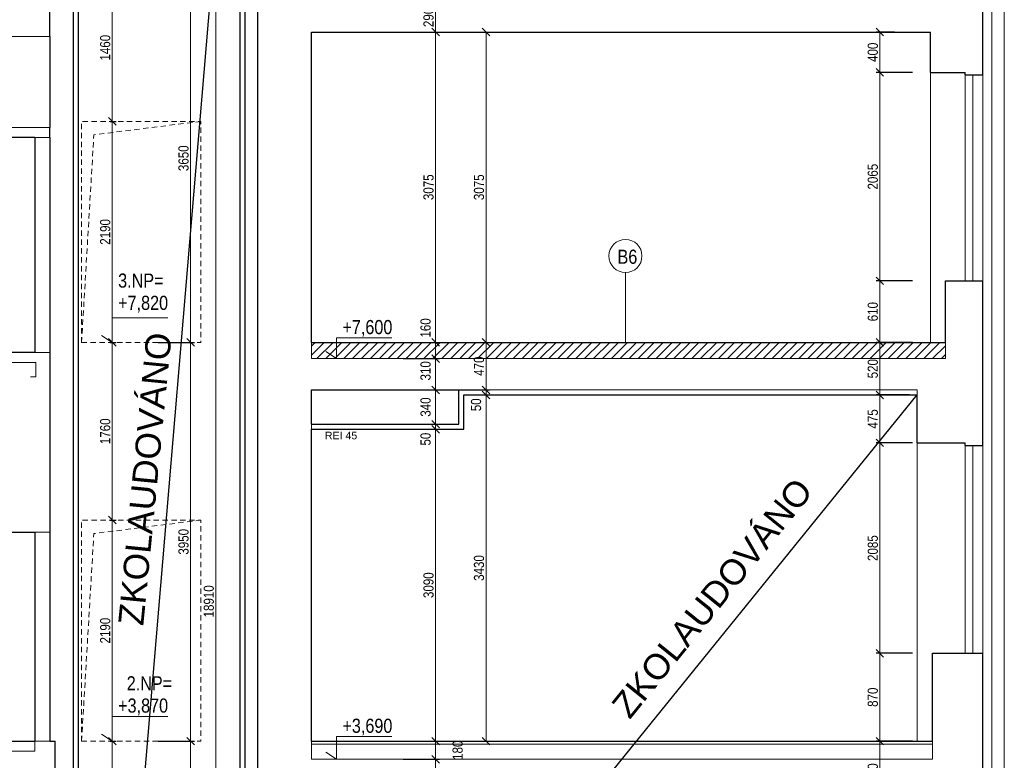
# Model space of a CAD drawing. Header units: millimetres. Extents: x -300958 to -108039, y 30118 to 292543.
# Tile 22 of 256: x -257893 to -248140, y 73588 to 80926. Entities that reach past the tile are written whole.
import ezdxf

# ---------------------------------------------------------------- set-up
doc = ezdxf.new("R2010")
doc.units = ezdxf.units.MM
doc.header["$MEASUREMENT"] = 0
doc.linetypes.add('DGN Style 2', pattern=[879.857395, 527.914437, -351.942958])
doc.layers.get('0').update_dxf_attribs({"lineweight": 13})
doc.layers.get('Defpoints').update_dxf_attribs({"color": 3, "lineweight": 13})
for name, color, linetype, lineweight in [('BOURÁNÍ', 40, 'Continuous', 13), ('dims', 7, 'Continuous', 9), ('ETAPY', 7, 'Continuous', 0), ('legenda', 7, 'Continuous', 13), ('Materiály', 1, 'Continuous', 13), ('PSV', 7, 'Continuous', 13), ('tenka', 7, 'Continuous', 13), ('výškové kóty', 7, 'Continuous', 13), ('walls', 7, 'Continuous', 13)]:
    doc.layers.add(name, color=color, linetype=linetype, lineweight=lineweight)
doc.styles.add('GENERATED_STYLE_8', font='arial.ttf')
doc.styles.add('STYLE-0', font='ARIALN.TTF')
doc.dimstyles.new('arch', dxfattribs={"dimscale": 50, "dimtxt": 2.5, "dimasz": 2.5, "dimexe": 1.25, "dimexo": 0.9, "dimtad": 1, "dimdec": 0, "dimtxsty": 'STYLE-0', "dimblk": 'ARCHTICK', "dimcen": 2.5, "dimadec": 0, "dimazin": 0, "dimtfac": 1, "dimtdec": 0, "dimtmove": 2, "dimatfit": 3, "dimldrblk": 'ARCHTICK', "dimfxl": 0, "dimarcsym": 0})

# ---------------------------------------------------------------- blocks, each defined once
blk = doc.blocks.new('_ArchTick')
at = {"color": 0, "linetype": 'ByBlock', "flags": 128}
blk.add_lwpolyline([(-0.5, -0.5), (0.5, 0.5)], dxfattribs=at)
blk = doc.blocks.new('*D584')
at = {"layer": 'Defpoints', "color": 0, "linetype": 'Continuous'}
for p in [(-254170.1, 73778.2), (-254170.1, 73598.2), (-253773.1, 73598.2)]:
    blk.add_point(p, dxfattribs=at)
at = {"layer": 'dims', "color": 0, "linetype": 'Continuous', "lineweight": -2}
for p, q in [((-254095.1, 73778.2), (-253735.6, 73778.2)), ((-254095.1, 73598.2), (-253735.6, 73598.2))]:
    blk.add_line(p, q, dxfattribs=at)
at = {"layer": 'dims', "linetype": 'Continuous', "lineweight": 0}
blk.add_line((-253773.1, 73778.2), (-253773.1, 73598.2), dxfattribs=at)
at = {"layer": 'dims', "linetype": 'Continuous', "lineweight": 0, "xscale": 75, "yscale": 75, "zscale": 75}
for p, rotation in [((-253773.1, 73778.2), 90), ((-253773.1, 73598.2), 270)]:
    blk.add_blockref('_ArchTick', p, dxfattribs=dict(at, rotation=rotation))
at = {"layer": 'dims', "color": 0, "linetype": 'Continuous', "insert": (-253554.3, 73688.2), "char_height": 100, "attachment_point": 5, "rotation": 90, "style": 'STYLE-0'}
blk.add_mtext('180', dxfattribs=at)
blk = doc.blocks.new('*D585')
at = {"layer": 'Defpoints', "color": 0, "linetype": 'Continuous'}
for p in [(-254170.1, 76868.2), (-254170.1, 73778.2), (-253773.1, 73778.2)]:
    blk.add_point(p, dxfattribs=at)
at = {"layer": 'dims', "color": 0, "linetype": 'Continuous', "lineweight": -2}
for p, q in [((-254095.1, 76868.2), (-253735.6, 76868.2)), ((-254095.1, 73778.2), (-253735.6, 73778.2))]:
    blk.add_line(p, q, dxfattribs=at)
at = {"layer": 'dims', "linetype": 'Continuous', "lineweight": 0}
blk.add_line((-253773.1, 76868.2), (-253773.1, 73778.2), dxfattribs=at)
at = {"layer": 'dims', "linetype": 'Continuous', "lineweight": 0, "xscale": 75, "yscale": 75, "zscale": 75}
for p, rotation in [((-253773.1, 76868.2), 90), ((-253773.1, 73778.2), 270)]:
    blk.add_blockref('_ArchTick', p, dxfattribs=dict(at, rotation=rotation))
at = {"layer": 'dims', "color": 0, "linetype": 'Continuous', "insert": (-253842.9, 75323.2), "char_height": 100, "attachment_point": 5, "rotation": 90, "style": 'STYLE-0'}
blk.add_mtext('3090', dxfattribs=at)
blk = doc.blocks.new('*D586')
at = {"layer": 'Defpoints', "color": 0, "linetype": 'Continuous'}
for p in [(-254170.1, 77728.2), (-254170.1, 77568.2), (-253773.1, 77568.2)]:
    blk.add_point(p, dxfattribs=at)
at = {"layer": 'dims', "color": 0, "linetype": 'Continuous', "lineweight": -2}
for p, q in [((-254095.1, 77728.2), (-253735.6, 77728.2)), ((-254095.1, 77568.2), (-253735.6, 77568.2))]:
    blk.add_line(p, q, dxfattribs=at)
at = {"layer": 'dims', "linetype": 'Continuous', "lineweight": 0}
blk.add_line((-253773.1, 77728.2), (-253773.1, 77568.2), dxfattribs=at)
at = {"layer": 'dims', "linetype": 'Continuous', "lineweight": 0, "xscale": 75, "yscale": 75, "zscale": 75}
for p, rotation in [((-253773.1, 77728.2), 90), ((-253773.1, 77568.2), 270)]:
    blk.add_blockref('_ArchTick', p, dxfattribs=dict(at, rotation=rotation))
at = {"layer": 'dims', "color": 0, "linetype": 'Continuous', "insert": (-253872.1, 77872.1), "char_height": 100, "attachment_point": 5, "rotation": 90, "style": 'STYLE-0'}
blk.add_mtext('160', dxfattribs=at)
blk = doc.blocks.new('*D587')
at = {"layer": 'Defpoints', "color": 0, "linetype": 'Continuous'}
for p in [(-254170.1, 80803.2), (-254170.1, 77728.2), (-253773.1, 77728.2)]:
    blk.add_point(p, dxfattribs=at)
at = {"layer": 'dims', "color": 0, "linetype": 'Continuous', "lineweight": -2}
for p, q in [((-254095.1, 80803.2), (-253735.6, 80803.2)), ((-254095.1, 77728.2), (-253735.6, 77728.2))]:
    blk.add_line(p, q, dxfattribs=at)
at = {"layer": 'dims', "linetype": 'Continuous', "lineweight": 0}
blk.add_line((-253773.1, 80803.2), (-253773.1, 77728.2), dxfattribs=at)
at = {"layer": 'dims', "linetype": 'Continuous', "lineweight": 0, "xscale": 75, "yscale": 75, "zscale": 75}
for p, rotation in [((-253773.1, 80803.2), 90), ((-253773.1, 77728.2), 270)]:
    blk.add_blockref('_ArchTick', p, dxfattribs=dict(at, rotation=rotation))
at = {"layer": 'dims', "color": 0, "linetype": 'Continuous', "insert": (-253842.9, 79265.7), "char_height": 100, "attachment_point": 5, "rotation": 90, "style": 'STYLE-0'}
blk.add_mtext('3075', dxfattribs=at)
blk = doc.blocks.new('*D588')
at = {"layer": 'Defpoints', "color": 0, "linetype": 'Continuous'}
for p in [(-254170.1, 81093.2), (-254170.1, 80803.2), (-253773.1, 80803.2)]:
    blk.add_point(p, dxfattribs=at)
at = {"layer": 'dims', "color": 0, "linetype": 'Continuous', "lineweight": -2}
for p, q in [((-254095.1, 81093.2), (-253735.6, 81093.2)), ((-254095.1, 80803.2), (-253735.6, 80803.2))]:
    blk.add_line(p, q, dxfattribs=at)
at = {"layer": 'dims', "linetype": 'Continuous', "lineweight": 0}
blk.add_line((-253773.1, 81093.2), (-253773.1, 80803.2), dxfattribs=at)
at = {"layer": 'dims', "linetype": 'Continuous', "lineweight": 0, "xscale": 75, "yscale": 75, "zscale": 75}
for p, rotation in [((-253773.1, 81093.2), 90), ((-253773.1, 80803.2), 270)]:
    blk.add_blockref('_ArchTick', p, dxfattribs=dict(at, rotation=rotation))
at = {"layer": 'dims', "color": 0, "linetype": 'Continuous', "insert": (-253842.9, 80948.2), "char_height": 100, "attachment_point": 5, "rotation": 90, "style": 'STYLE-0'}
blk.add_mtext('290', dxfattribs=at)
blk = doc.blocks.new('*D590')
at = {"layer": 'Defpoints', "color": 0, "linetype": 'Continuous'}
for p in [(-254170.1, 77568.2), (-254170.1, 77258.2), (-253773.1, 77258.2)]:
    blk.add_point(p, dxfattribs=at)
at = {"layer": 'dims', "color": 0, "linetype": 'Continuous', "lineweight": -2}
for p, q in [((-254095.1, 77568.2), (-253735.6, 77568.2)), ((-254095.1, 77258.2), (-253735.6, 77258.2))]:
    blk.add_line(p, q, dxfattribs=at)
at = {"layer": 'dims', "linetype": 'Continuous', "lineweight": 0}
blk.add_line((-253773.1, 77568.2), (-253773.1, 77258.2), dxfattribs=at)
at = {"layer": 'dims', "linetype": 'Continuous', "lineweight": 0, "xscale": 75, "yscale": 75, "zscale": 75}
for p, rotation in [((-253773.1, 77568.2), 90), ((-253773.1, 77258.2), 270)]:
    blk.add_blockref('_ArchTick', p, dxfattribs=dict(at, rotation=rotation))
at = {"layer": 'dims', "color": 0, "linetype": 'Continuous', "insert": (-253872.1, 77446.9), "char_height": 100, "attachment_point": 5, "rotation": 90, "style": 'STYLE-0'}
blk.add_mtext('310', dxfattribs=at)
blk = doc.blocks.new('*D591')
at = {"layer": 'Defpoints', "color": 0, "linetype": 'Continuous'}
for p in [(-254170.1, 73598.2), (-254170.1, 73148.2), (-253773.1, 73148.2)]:
    blk.add_point(p, dxfattribs=at)
at = {"layer": 'dims', "color": 0, "linetype": 'Continuous', "lineweight": -2}
for p, q in [((-254095.1, 73598.2), (-253735.6, 73598.2)), ((-254095.1, 73148.2), (-253735.6, 73148.2))]:
    blk.add_line(p, q, dxfattribs=at)
at = {"layer": 'dims', "linetype": 'Continuous', "lineweight": 0}
blk.add_line((-253773.1, 73598.2), (-253773.1, 73148.2), dxfattribs=at)
at = {"layer": 'dims', "linetype": 'Continuous', "lineweight": 0, "xscale": 75, "yscale": 75, "zscale": 75}
for p, rotation in [((-253773.1, 73598.2), 90), ((-253773.1, 73148.2), 270)]:
    blk.add_blockref('_ArchTick', p, dxfattribs=dict(at, rotation=rotation))
at = {"layer": 'dims', "color": 0, "linetype": 'Continuous', "insert": (-253842.9, 73373.2), "char_height": 100, "attachment_point": 5, "rotation": 90, "style": 'STYLE-0'}
blk.add_mtext('450', dxfattribs=at)
blk = doc.blocks.new('*D592')
at = {"layer": 'Defpoints', "color": 0, "linetype": 'Continuous'}
for p in [(-254170.1, 77258.2), (-254170.1, 76918.2), (-253773.1, 76918.2)]:
    blk.add_point(p, dxfattribs=at)
at = {"layer": 'dims', "color": 0, "linetype": 'Continuous', "lineweight": -2}
for p, q in [((-254095.1, 77258.2), (-253735.6, 77258.2)), ((-254095.1, 76918.2), (-253735.6, 76918.2))]:
    blk.add_line(p, q, dxfattribs=at)
at = {"layer": 'dims', "linetype": 'Continuous', "lineweight": 0}
blk.add_line((-253773.1, 77258.2), (-253773.1, 76918.2), dxfattribs=at)
at = {"layer": 'dims', "linetype": 'Continuous', "lineweight": 0, "xscale": 75, "yscale": 75, "zscale": 75}
for p, rotation in [((-253773.1, 77258.2), 90), ((-253773.1, 76918.2), 270)]:
    blk.add_blockref('_ArchTick', p, dxfattribs=dict(at, rotation=rotation))
at = {"layer": 'dims', "color": 0, "linetype": 'Continuous', "insert": (-253872.1, 77088.2), "char_height": 100, "attachment_point": 5, "rotation": 90, "style": 'STYLE-0'}
blk.add_mtext('340', dxfattribs=at)
blk = doc.blocks.new('*D593')
at = {"layer": 'Defpoints', "color": 0, "linetype": 'Continuous'}
for p in [(-254170.1, 76918.2), (-254170.1, 76868.2), (-253773.1, 76868.2)]:
    blk.add_point(p, dxfattribs=at)
at = {"layer": 'dims', "color": 0, "linetype": 'Continuous', "lineweight": -2}
for p, q in [((-254095.1, 76918.2), (-253735.6, 76918.2)), ((-254095.1, 76868.2), (-253735.6, 76868.2))]:
    blk.add_line(p, q, dxfattribs=at)
at = {"layer": 'dims', "linetype": 'Continuous', "lineweight": 0}
blk.add_line((-253773.1, 76918.2), (-253773.1, 76868.2), dxfattribs=at)
at = {"layer": 'dims', "linetype": 'Continuous', "lineweight": 0, "xscale": 75, "yscale": 75, "zscale": 75}
for p, rotation in [((-253773.1, 76918.2), 90), ((-253773.1, 76868.2), 270)]:
    blk.add_blockref('_ArchTick', p, dxfattribs=dict(at, rotation=rotation))
at = {"layer": 'dims', "color": 0, "linetype": 'Continuous', "insert": (-253872.1, 76770.4), "char_height": 100, "attachment_point": 5, "rotation": 90, "style": 'STYLE-0'}
blk.add_mtext('50', dxfattribs=at)
blk = doc.blocks.new('*D594')
at = {"layer": 'Defpoints', "color": 0, "linetype": 'Continuous'}
for p in [(-253492.6, 77208.2), (-253670.1, 73778.2), (-253273.1, 73778.2)]:
    blk.add_point(p, dxfattribs=at)
at = {"layer": 'dims', "color": 0, "linetype": 'Continuous', "lineweight": -2}
for p, q in [((-253417.6, 77208.2), (-253235.6, 77208.2)), ((-253595.1, 73778.2), (-253235.6, 73778.2))]:
    blk.add_line(p, q, dxfattribs=at)
at = {"layer": 'dims', "linetype": 'Continuous', "lineweight": 0}
blk.add_line((-253273.1, 77208.2), (-253273.1, 73778.2), dxfattribs=at)
at = {"layer": 'dims', "linetype": 'Continuous', "lineweight": 0, "xscale": 75, "yscale": 75, "zscale": 75}
for p, rotation in [((-253273.1, 77208.2), 90), ((-253273.1, 73778.2), 270)]:
    blk.add_blockref('_ArchTick', p, dxfattribs=dict(at, rotation=rotation))
at = {"layer": 'dims', "color": 0, "linetype": 'Continuous', "insert": (-253342.9, 75493.2), "char_height": 100, "attachment_point": 5, "rotation": 90, "style": 'STYLE-0'}
blk.add_mtext('3430', dxfattribs=at)
blk = doc.blocks.new('*D595')
at = {"layer": 'Defpoints', "color": 0, "linetype": 'Continuous'}
for p in [(-253492.6, 77728.2), (-253670.1, 77258.2), (-253273.1, 77258.2)]:
    blk.add_point(p, dxfattribs=at)
at = {"layer": 'dims', "color": 0, "linetype": 'Continuous', "lineweight": -2}
for p, q in [((-253417.6, 77728.2), (-253235.6, 77728.2)), ((-253595.1, 77258.2), (-253235.6, 77258.2))]:
    blk.add_line(p, q, dxfattribs=at)
at = {"layer": 'dims', "linetype": 'Continuous', "lineweight": 0}
blk.add_line((-253273.1, 77728.2), (-253273.1, 77258.2), dxfattribs=at)
at = {"layer": 'dims', "linetype": 'Continuous', "lineweight": 0, "xscale": 75, "yscale": 75, "zscale": 75}
for p, rotation in [((-253273.1, 77728.2), 90), ((-253273.1, 77258.2), 270)]:
    blk.add_blockref('_ArchTick', p, dxfattribs=dict(at, rotation=rotation))
at = {"layer": 'dims', "color": 0, "linetype": 'Continuous', "insert": (-253342.9, 77493.2), "char_height": 100, "attachment_point": 5, "rotation": 90, "style": 'STYLE-0'}
blk.add_mtext('470', dxfattribs=at)
blk = doc.blocks.new('*D596')
at = {"layer": 'Defpoints', "color": 0, "linetype": 'Continuous'}
for p in [(-253542.6, 77258.2), (-253492.6, 77208.2), (-253273.1, 77208.2)]:
    blk.add_point(p, dxfattribs=at)
at = {"layer": 'dims', "color": 0, "linetype": 'Continuous', "lineweight": -2}
for p, q in [((-253467.6, 77258.2), (-253235.6, 77258.2)), ((-253417.6, 77208.2), (-253235.6, 77208.2))]:
    blk.add_line(p, q, dxfattribs=at)
at = {"layer": 'dims', "linetype": 'Continuous', "lineweight": 0}
blk.add_line((-253273.1, 77258.2), (-253273.1, 77208.2), dxfattribs=at)
at = {"layer": 'dims', "linetype": 'Continuous', "lineweight": 0, "xscale": 75, "yscale": 75, "zscale": 75}
for p, rotation in [((-253273.1, 77258.2), 90), ((-253273.1, 77208.2), 270)]:
    blk.add_blockref('_ArchTick', p, dxfattribs=dict(at, rotation=rotation))
at = {"layer": 'dims', "color": 0, "linetype": 'Continuous', "insert": (-253372.1, 77110.4), "char_height": 100, "attachment_point": 5, "rotation": 90, "style": 'STYLE-0'}
blk.add_mtext('50', dxfattribs=at)
blk = doc.blocks.new('*D597')
at = {"layer": 'Defpoints', "color": 0, "linetype": 'Continuous'}
for p in [(-253492.6, 80803.2), (-253670.1, 77728.2), (-253273.1, 77728.2)]:
    blk.add_point(p, dxfattribs=at)
at = {"layer": 'dims', "color": 0, "linetype": 'Continuous', "lineweight": -2}
for p, q in [((-253417.6, 80803.2), (-253235.6, 80803.2)), ((-253595.1, 77728.2), (-253235.6, 77728.2))]:
    blk.add_line(p, q, dxfattribs=at)
at = {"layer": 'dims', "linetype": 'Continuous', "lineweight": 0}
blk.add_line((-253273.1, 80803.2), (-253273.1, 77728.2), dxfattribs=at)
at = {"layer": 'dims', "linetype": 'Continuous', "lineweight": 0, "xscale": 75, "yscale": 75, "zscale": 75}
for p, rotation in [((-253273.1, 80803.2), 90), ((-253273.1, 77728.2), 270)]:
    blk.add_blockref('_ArchTick', p, dxfattribs=dict(at, rotation=rotation))
at = {"layer": 'dims', "color": 0, "linetype": 'Continuous', "insert": (-253342.9, 79265.7), "char_height": 100, "attachment_point": 5, "rotation": 90, "style": 'STYLE-0'}
blk.add_mtext('3075', dxfattribs=at)
blk = doc.blocks.new('*D599')
at = {"layer": 'Defpoints', "color": 0, "linetype": 'Continuous'}
for p in [(-249153.1, 80803.2), (-249372.6, 80403.2), (-248975.6, 80403.2)]:
    blk.add_point(p, dxfattribs=at)
at = {"layer": 'dims', "color": 0, "linetype": 'Continuous', "lineweight": -2}
for p, q in [((-249228.1, 80803.2), (-249410.1, 80803.2)), ((-249050.6, 80403.2), (-249410.1, 80403.2))]:
    blk.add_line(p, q, dxfattribs=at)
at = {"layer": 'dims', "linetype": 'Continuous', "lineweight": 0}
blk.add_line((-249372.6, 80803.2), (-249372.6, 80403.2), dxfattribs=at)
at = {"layer": 'dims', "linetype": 'Continuous', "lineweight": 0, "xscale": 75, "yscale": 75, "zscale": 75}
for p, rotation in [((-249372.6, 80803.2), 90), ((-249372.6, 80403.2), 270)]:
    blk.add_blockref('_ArchTick', p, dxfattribs=dict(at, rotation=rotation))
at = {"layer": 'dims', "color": 0, "linetype": 'Continuous', "insert": (-249442.4, 80603.2), "char_height": 100, "attachment_point": 5, "rotation": 90, "style": 'STYLE-0'}
blk.add_mtext('400', dxfattribs=at)
blk = doc.blocks.new('*D600')
at = {"layer": 'Defpoints', "color": 0, "linetype": 'Continuous'}
for p in [(-249153.1, 80403.2), (-249372.6, 78338.2), (-248975.6, 78338.2)]:
    blk.add_point(p, dxfattribs=at)
at = {"layer": 'dims', "color": 0, "linetype": 'Continuous', "lineweight": -2}
for p, q in [((-249228.1, 80403.2), (-249410.1, 80403.2)), ((-249050.6, 78338.2), (-249410.1, 78338.2))]:
    blk.add_line(p, q, dxfattribs=at)
at = {"layer": 'dims', "linetype": 'Continuous', "lineweight": 0}
blk.add_line((-249372.6, 80403.2), (-249372.6, 78338.2), dxfattribs=at)
at = {"layer": 'dims', "linetype": 'Continuous', "lineweight": 0, "xscale": 75, "yscale": 75, "zscale": 75}
for p, rotation in [((-249372.6, 80403.2), 90), ((-249372.6, 78338.2), 270)]:
    blk.add_blockref('_ArchTick', p, dxfattribs=dict(at, rotation=rotation))
at = {"layer": 'dims', "color": 0, "linetype": 'Continuous', "insert": (-249442.4, 79370.7), "char_height": 100, "attachment_point": 5, "rotation": 90, "style": 'STYLE-0'}
blk.add_mtext('2065', dxfattribs=at)
blk = doc.blocks.new('*D601')
at = {"layer": 'Defpoints', "color": 0, "linetype": 'Continuous'}
for p in [(-249153.1, 78338.2), (-249372.6, 77728.2), (-248975.6, 77728.2)]:
    blk.add_point(p, dxfattribs=at)
at = {"layer": 'dims', "color": 0, "linetype": 'Continuous', "lineweight": -2}
for p, q in [((-249228.1, 78338.2), (-249410.1, 78338.2)), ((-249050.6, 77728.2), (-249410.1, 77728.2))]:
    blk.add_line(p, q, dxfattribs=at)
at = {"layer": 'dims', "linetype": 'Continuous', "lineweight": 0}
blk.add_line((-249372.6, 78338.2), (-249372.6, 77728.2), dxfattribs=at)
at = {"layer": 'dims', "linetype": 'Continuous', "lineweight": 0, "xscale": 75, "yscale": 75, "zscale": 75}
for p, rotation in [((-249372.6, 78338.2), 90), ((-249372.6, 77728.2), 270)]:
    blk.add_blockref('_ArchTick', p, dxfattribs=dict(at, rotation=rotation))
at = {"layer": 'dims', "color": 0, "linetype": 'Continuous', "insert": (-249442.4, 78033.2), "char_height": 100, "attachment_point": 5, "rotation": 90, "style": 'STYLE-0'}
blk.add_mtext('610', dxfattribs=at)
blk = doc.blocks.new('*D602')
at = {"layer": 'Defpoints', "color": 0, "linetype": 'Continuous'}
for p in [(-249153.1, 77728.2), (-249372.6, 77208.2), (-249002.6, 77208.2)]:
    blk.add_point(p, dxfattribs=at)
at = {"layer": 'dims', "color": 0, "linetype": 'Continuous', "lineweight": -2}
for p, q in [((-249228.1, 77728.2), (-249410.1, 77728.2)), ((-249077.6, 77208.2), (-249410.1, 77208.2))]:
    blk.add_line(p, q, dxfattribs=at)
at = {"layer": 'dims', "linetype": 'Continuous', "lineweight": 0}
blk.add_line((-249372.6, 77728.2), (-249372.6, 77208.2), dxfattribs=at)
at = {"layer": 'dims', "linetype": 'Continuous', "lineweight": 0, "xscale": 75, "yscale": 75, "zscale": 75}
for p, rotation in [((-249372.6, 77728.2), 90), ((-249372.6, 77208.2), 270)]:
    blk.add_blockref('_ArchTick', p, dxfattribs=dict(at, rotation=rotation))
at = {"layer": 'dims', "color": 0, "linetype": 'Continuous', "insert": (-249442.4, 77468.2), "char_height": 100, "attachment_point": 5, "rotation": 90, "style": 'STYLE-0'}
blk.add_mtext('520', dxfattribs=at)
blk = doc.blocks.new('*D603')
at = {"layer": 'Defpoints', "color": 0, "linetype": 'Continuous'}
for p in [(-249153.1, 77208.2), (-249372.6, 76733.2), (-248975.6, 76733.2)]:
    blk.add_point(p, dxfattribs=at)
at = {"layer": 'dims', "color": 0, "linetype": 'Continuous', "lineweight": -2}
for p, q in [((-249228.1, 77208.2), (-249410.1, 77208.2)), ((-249050.6, 76733.2), (-249410.1, 76733.2))]:
    blk.add_line(p, q, dxfattribs=at)
at = {"layer": 'dims', "linetype": 'Continuous', "lineweight": 0}
blk.add_line((-249372.6, 77208.2), (-249372.6, 76733.2), dxfattribs=at)
at = {"layer": 'dims', "linetype": 'Continuous', "lineweight": 0, "xscale": 75, "yscale": 75, "zscale": 75}
for p, rotation in [((-249372.6, 77208.2), 90), ((-249372.6, 76733.2), 270)]:
    blk.add_blockref('_ArchTick', p, dxfattribs=dict(at, rotation=rotation))
at = {"layer": 'dims', "color": 0, "linetype": 'Continuous', "insert": (-249442.2, 76970.7), "char_height": 100, "attachment_point": 5, "rotation": 90, "style": 'STYLE-0'}
blk.add_mtext('475', dxfattribs=at)
blk = doc.blocks.new('*D604')
at = {"layer": 'Defpoints', "color": 0, "linetype": 'Continuous'}
for p in [(-249153.1, 76733.2), (-249372.6, 74648.2), (-248975.6, 74648.2)]:
    blk.add_point(p, dxfattribs=at)
at = {"layer": 'dims', "color": 0, "linetype": 'Continuous', "lineweight": -2}
for p, q in [((-249228.1, 76733.2), (-249410.1, 76733.2)), ((-249050.6, 74648.2), (-249410.1, 74648.2))]:
    blk.add_line(p, q, dxfattribs=at)
at = {"layer": 'dims', "linetype": 'Continuous', "lineweight": 0}
blk.add_line((-249372.6, 76733.2), (-249372.6, 74648.2), dxfattribs=at)
at = {"layer": 'dims', "linetype": 'Continuous', "lineweight": 0, "xscale": 75, "yscale": 75, "zscale": 75}
for p, rotation in [((-249372.6, 76733.2), 90), ((-249372.6, 74648.2), 270)]:
    blk.add_blockref('_ArchTick', p, dxfattribs=dict(at, rotation=rotation))
at = {"layer": 'dims', "color": 0, "linetype": 'Continuous', "insert": (-249442.4, 75690.7), "char_height": 100, "attachment_point": 5, "rotation": 90, "style": 'STYLE-0'}
blk.add_mtext('2085', dxfattribs=at)
blk = doc.blocks.new('*D605')
at = {"layer": 'Defpoints', "color": 0, "linetype": 'Continuous'}
for p in [(-249153.1, 74648.2), (-249372.6, 73778.2), (-248975.6, 73778.2)]:
    blk.add_point(p, dxfattribs=at)
at = {"layer": 'dims', "color": 0, "linetype": 'Continuous', "lineweight": -2}
for p, q in [((-249228.1, 74648.2), (-249410.1, 74648.2)), ((-249050.6, 73778.2), (-249410.1, 73778.2))]:
    blk.add_line(p, q, dxfattribs=at)
at = {"layer": 'dims', "linetype": 'Continuous', "lineweight": 0}
blk.add_line((-249372.6, 74648.2), (-249372.6, 73778.2), dxfattribs=at)
at = {"layer": 'dims', "linetype": 'Continuous', "lineweight": 0, "xscale": 75, "yscale": 75, "zscale": 75}
for p, rotation in [((-249372.6, 74648.2), 90), ((-249372.6, 73778.2), 270)]:
    blk.add_blockref('_ArchTick', p, dxfattribs=dict(at, rotation=rotation))
at = {"layer": 'dims', "color": 0, "linetype": 'Continuous', "insert": (-249442.4, 74213.2), "char_height": 100, "attachment_point": 5, "rotation": 90, "style": 'STYLE-0'}
blk.add_mtext('870', dxfattribs=at)
blk = doc.blocks.new('*D606')
at = {"layer": 'Defpoints', "color": 0, "linetype": 'Continuous'}
for p in [(-249153.1, 73778.2), (-249372.6, 73148.2), (-249002.6, 73148.2)]:
    blk.add_point(p, dxfattribs=at)
at = {"layer": 'dims', "color": 0, "linetype": 'Continuous', "lineweight": -2}
for p, q in [((-249228.1, 73778.2), (-249410.1, 73778.2)), ((-249077.6, 73148.2), (-249410.1, 73148.2))]:
    blk.add_line(p, q, dxfattribs=at)
at = {"layer": 'dims', "linetype": 'Continuous', "lineweight": 0}
blk.add_line((-249372.6, 73778.2), (-249372.6, 73148.2), dxfattribs=at)
at = {"layer": 'dims', "linetype": 'Continuous', "lineweight": 0, "xscale": 75, "yscale": 75, "zscale": 75}
for p, rotation in [((-249372.6, 73778.2), 90), ((-249372.6, 73148.2), 270)]:
    blk.add_blockref('_ArchTick', p, dxfattribs=dict(at, rotation=rotation))
at = {"layer": 'dims', "color": 0, "linetype": 'Continuous', "insert": (-249442.4, 73463.2), "char_height": 100, "attachment_point": 5, "rotation": 90, "style": 'STYLE-0'}
blk.add_mtext('630', dxfattribs=at)
blk = doc.blocks.new('*D611')
at = {"layer": 'Defpoints', "color": 0, "linetype": 'Continuous'}
for p in [(-256596.6, 73778.2), (-256596.6, 69908.2), (-256199.6, 69908.2)]:
    blk.add_point(p, dxfattribs=at)
at = {"layer": 'dims', "color": 0, "linetype": 'Continuous', "lineweight": -2}
for p, q in [((-256521.6, 73778.2), (-256162.1, 73778.2)), ((-256521.6, 69908.2), (-256162.1, 69908.2))]:
    blk.add_line(p, q, dxfattribs=at)
at = {"layer": 'dims', "linetype": 'Continuous', "lineweight": 0}
blk.add_line((-256199.6, 73778.2), (-256199.6, 69908.2), dxfattribs=at)
at = {"layer": 'dims', "linetype": 'Continuous', "lineweight": 0, "xscale": 75, "yscale": 75, "zscale": 75}
for p, rotation in [((-256199.6, 73778.2), 90), ((-256199.6, 69908.2), 270)]:
    blk.add_blockref('_ArchTick', p, dxfattribs=dict(at, rotation=rotation))
at = {"layer": 'dims', "color": 0, "linetype": 'Continuous', "insert": (-256269.4, 71843.2), "char_height": 100, "attachment_point": 5, "rotation": 90, "style": 'STYLE-0'}
blk.add_mtext('3870', dxfattribs=at)
blk = doc.blocks.new('*D612')
at = {"layer": 'Defpoints', "color": 0, "linetype": 'Continuous'}
for p in [(-256596.6, 77728.2), (-256596.6, 73778.2), (-256199.6, 73778.2)]:
    blk.add_point(p, dxfattribs=at)
at = {"layer": 'dims', "color": 0, "linetype": 'Continuous', "lineweight": -2}
for p, q in [((-256521.6, 77728.2), (-256162.1, 77728.2)), ((-256521.6, 73778.2), (-256162.1, 73778.2))]:
    blk.add_line(p, q, dxfattribs=at)
at = {"layer": 'dims', "linetype": 'Continuous', "lineweight": 0}
blk.add_line((-256199.6, 77728.2), (-256199.6, 73778.2), dxfattribs=at)
at = {"layer": 'dims', "linetype": 'Continuous', "lineweight": 0, "xscale": 75, "yscale": 75, "zscale": 75}
for p, rotation in [((-256199.6, 77728.2), 90), ((-256199.6, 73778.2), 270)]:
    blk.add_blockref('_ArchTick', p, dxfattribs=dict(at, rotation=rotation))
at = {"layer": 'dims', "color": 0, "linetype": 'Continuous', "insert": (-256269.4, 75753.2), "char_height": 100, "attachment_point": 5, "rotation": 90, "style": 'STYLE-0'}
blk.add_mtext('3950', dxfattribs=at)
blk = doc.blocks.new('*D613')
at = {"layer": 'Defpoints', "color": 0, "linetype": 'Continuous'}
for p in [(-256596.6, 81378.2), (-256596.6, 77728.2), (-256199.6, 77728.2)]:
    blk.add_point(p, dxfattribs=at)
at = {"layer": 'dims', "color": 0, "linetype": 'Continuous', "lineweight": -2}
for p, q in [((-256521.6, 81378.2), (-256162.1, 81378.2)), ((-256521.6, 77728.2), (-256162.1, 77728.2))]:
    blk.add_line(p, q, dxfattribs=at)
at = {"layer": 'dims', "linetype": 'Continuous', "lineweight": 0}
blk.add_line((-256199.6, 81378.2), (-256199.6, 77728.2), dxfattribs=at)
at = {"layer": 'dims', "linetype": 'Continuous', "lineweight": 0, "xscale": 75, "yscale": 75, "zscale": 75}
for p, rotation in [((-256199.6, 81378.2), 90), ((-256199.6, 77728.2), 270)]:
    blk.add_blockref('_ArchTick', p, dxfattribs=dict(at, rotation=rotation))
at = {"layer": 'dims', "color": 0, "linetype": 'Continuous', "insert": (-256269.4, 79553.2), "char_height": 100, "attachment_point": 5, "rotation": 90, "style": 'STYLE-0'}
blk.add_mtext('3650', dxfattribs=at)
blk = doc.blocks.new('*D615')
at = {"layer": 'Defpoints', "color": 0, "linetype": 'Continuous'}
for p in [(-256346.6, 84618.2), (-256346.6, 65708.2), (-255949.6, 65708.2)]:
    blk.add_point(p, dxfattribs=at)
at = {"layer": 'dims', "color": 0, "linetype": 'Continuous', "lineweight": -2}
for p, q in [((-256271.6, 84618.2), (-255912.1, 84618.2)), ((-256271.6, 65708.2), (-255912.1, 65708.2))]:
    blk.add_line(p, q, dxfattribs=at)
at = {"layer": 'dims', "linetype": 'Continuous', "lineweight": 0}
blk.add_line((-255949.6, 84618.2), (-255949.6, 65708.2), dxfattribs=at)
at = {"layer": 'dims', "linetype": 'Continuous', "lineweight": 0, "xscale": 75, "yscale": 75, "zscale": 75}
for p, rotation in [((-255949.6, 84618.2), 90), ((-255949.6, 65708.2), 270)]:
    blk.add_blockref('_ArchTick', p, dxfattribs=dict(at, rotation=rotation))
at = {"layer": 'dims', "color": 0, "linetype": 'Continuous', "insert": (-256019.4, 75163.2), "char_height": 100, "attachment_point": 5, "rotation": 90, "style": 'STYLE-0'}
blk.add_mtext('18910', dxfattribs=at)
blk = doc.blocks.new('*D825')
at = {"layer": 'Defpoints', "color": 0, "linetype": 'Continuous'}
for p in [(-257071.3, 73778.2), (-257071.3, 72098.2), (-256975.5, 72098.2)]:
    blk.add_point(p, dxfattribs=at)
at = {"layer": 'dims', "color": 0, "linetype": 'Continuous', "lineweight": -2}
for p, q in [((-256996.3, 73778.2), (-256938, 73778.2)), ((-256996.3, 72098.2), (-256938, 72098.2))]:
    blk.add_line(p, q, dxfattribs=at)
at = {"layer": 'dims', "linetype": 'Continuous', "lineweight": 0}
blk.add_line((-256975.5, 73778.2), (-256975.5, 72098.2), dxfattribs=at)
at = {"layer": 'dims', "linetype": 'Continuous', "lineweight": 0, "xscale": 75, "yscale": 75, "zscale": 75}
for p, rotation in [((-256975.5, 73778.2), 90), ((-256975.5, 72098.2), 270)]:
    blk.add_blockref('_ArchTick', p, dxfattribs=dict(at, rotation=rotation))
at = {"layer": 'dims', "color": 0, "linetype": 'Continuous', "insert": (-257045.3, 72938.2), "char_height": 100, "attachment_point": 5, "rotation": 90, "style": 'STYLE-0'}
blk.add_mtext('1680', dxfattribs=at)
blk = doc.blocks.new('*D830')
at = {"layer": 'Defpoints', "color": 0, "linetype": 'Continuous'}
for p in [(-257071.3, 77728.2), (-257071.3, 75968.2), (-256975.5, 75968.2)]:
    blk.add_point(p, dxfattribs=at)
at = {"layer": 'dims', "color": 0, "linetype": 'Continuous', "lineweight": -2}
for p, q in [((-256996.3, 77728.2), (-256938, 77728.2)), ((-256996.3, 75968.2), (-256938, 75968.2))]:
    blk.add_line(p, q, dxfattribs=at)
at = {"layer": 'dims', "linetype": 'Continuous', "lineweight": 0}
blk.add_line((-256975.5, 77728.2), (-256975.5, 75968.2), dxfattribs=at)
at = {"layer": 'dims', "linetype": 'Continuous', "lineweight": 0, "xscale": 75, "yscale": 75, "zscale": 75}
for p, rotation in [((-256975.5, 77728.2), 90), ((-256975.5, 75968.2), 270)]:
    blk.add_blockref('_ArchTick', p, dxfattribs=dict(at, rotation=rotation))
at = {"layer": 'dims', "color": 0, "linetype": 'Continuous', "insert": (-257045.3, 76848.2), "char_height": 100, "attachment_point": 5, "rotation": 90, "style": 'STYLE-0'}
blk.add_mtext('1760', dxfattribs=at)
blk = doc.blocks.new('*D831')
at = {"layer": 'Defpoints', "color": 0, "linetype": 'Continuous'}
for p in [(-257071.3, 75968.2), (-257071.3, 73778.2), (-256975.5, 73778.2)]:
    blk.add_point(p, dxfattribs=at)
at = {"layer": 'dims', "color": 0, "linetype": 'Continuous', "lineweight": -2}
for p, q in [((-256996.3, 75968.2), (-256938, 75968.2)), ((-256996.3, 73778.2), (-256938, 73778.2))]:
    blk.add_line(p, q, dxfattribs=at)
at = {"layer": 'dims', "linetype": 'Continuous', "lineweight": 0}
blk.add_line((-256975.5, 75968.2), (-256975.5, 73778.2), dxfattribs=at)
at = {"layer": 'dims', "linetype": 'Continuous', "lineweight": 0, "xscale": 75, "yscale": 75, "zscale": 75}
for p, rotation in [((-256975.5, 75968.2), 90), ((-256975.5, 73778.2), 270)]:
    blk.add_blockref('_ArchTick', p, dxfattribs=dict(at, rotation=rotation))
at = {"layer": 'dims', "color": 0, "linetype": 'Continuous', "insert": (-257045.3, 74873.2), "char_height": 100, "attachment_point": 5, "rotation": 90, "style": 'STYLE-0'}
blk.add_mtext('2190', dxfattribs=at)
blk = doc.blocks.new('*D832')
at = {"layer": 'Defpoints', "color": 0, "linetype": 'Continuous'}
for p in [(-257071.3, 81378.2), (-257071.3, 79918.2), (-256975.5, 79918.2)]:
    blk.add_point(p, dxfattribs=at)
at = {"layer": 'dims', "color": 0, "linetype": 'Continuous', "lineweight": -2}
for p, q in [((-256996.3, 81378.2), (-256938, 81378.2)), ((-256996.3, 79918.2), (-256938, 79918.2))]:
    blk.add_line(p, q, dxfattribs=at)
at = {"layer": 'dims', "linetype": 'Continuous', "lineweight": 0}
blk.add_line((-256975.5, 81378.2), (-256975.5, 79918.2), dxfattribs=at)
at = {"layer": 'dims', "linetype": 'Continuous', "lineweight": 0, "xscale": 75, "yscale": 75, "zscale": 75}
for p, rotation in [((-256975.5, 81378.2), 90), ((-256975.5, 79918.2), 270)]:
    blk.add_blockref('_ArchTick', p, dxfattribs=dict(at, rotation=rotation))
at = {"layer": 'dims', "color": 0, "linetype": 'Continuous', "insert": (-257045.3, 80648.2), "char_height": 100, "attachment_point": 5, "rotation": 90, "style": 'STYLE-0'}
blk.add_mtext('1460', dxfattribs=at)
blk = doc.blocks.new('*D833')
at = {"layer": 'Defpoints', "color": 0, "linetype": 'Continuous'}
for p in [(-257071.3, 79918.2), (-257071.3, 77728.2), (-256975.5, 77728.2)]:
    blk.add_point(p, dxfattribs=at)
at = {"layer": 'dims', "color": 0, "linetype": 'Continuous', "lineweight": -2}
for p, q in [((-256996.3, 79918.2), (-256938, 79918.2)), ((-256996.3, 77728.2), (-256938, 77728.2))]:
    blk.add_line(p, q, dxfattribs=at)
at = {"layer": 'dims', "linetype": 'Continuous', "lineweight": 0}
blk.add_line((-256975.5, 79918.2), (-256975.5, 77728.2), dxfattribs=at)
at = {"layer": 'dims', "linetype": 'Continuous', "lineweight": 0, "xscale": 75, "yscale": 75, "zscale": 75}
for p, rotation in [((-256975.5, 79918.2), 90), ((-256975.5, 77728.2), 270)]:
    blk.add_blockref('_ArchTick', p, dxfattribs=dict(at, rotation=rotation))
at = {"layer": 'dims', "color": 0, "linetype": 'Continuous', "insert": (-257045.3, 78823.2), "char_height": 100, "attachment_point": 5, "rotation": 90, "style": 'STYLE-0'}
blk.add_mtext('2190', dxfattribs=at)

msp = doc.modelspace()

# ---------------------------------------------------------------- hatches: boundary and pattern name
at = {"layer": 'BOURÁNÍ', "linetype": 'Continuous'}
h = msp.add_hatch(dxfattribs=at)
h.set_pattern_fill('ANSI31', color=256, scale=500, style=0)
h.paths.add_polyline_path([(-255002.6, 77568.2), (-254754, 77568.2), (-254754, 77728.2), (-255002.6, 77728.2)])
h.paths.add_polyline_path([(-254754, 77728.2), (-254754, 77568.2), (-248722.6, 77568.2), (-248722.6, 77728.2)])

# ---------------------------------------------------------------- linework, layer by layer
for p, q in [((-248140.1, 67388.2), (-248140.1, 81218.2)), ((-248265.1, 67388.2), (-248265.1, 81018.2)), ((-248527.6, 80378.2), (-248527.6, 78338.2)), ((-248452.6, 80378.2), (-248452.6, 78338.2)), ((-248527.6, 76708.2), (-248527.6, 74648.2)), ((-248452.6, 76708.2), (-248452.6, 74648.2))]:
    msp.add_line(p, q, dxfattribs=at)
at = {"layer": 'BOURÁNÍ', "linetype": 'Continuous', "lineweight": 30}
msp.add_line((-255002.6, 77728.2), (-248722.6, 77728.2), dxfattribs=at)
at = {"layer": 'ETAPY', "linetype": 'Continuous', "lineweight": 30}
for p, q in [((-255712.6, 84618.2), (-257312.6, 65708.2)), ((-255002.6, 69808.2), (-249002.6, 77208.2))]:
    msp.add_line(p, q, dxfattribs=at)
at = {"layer": 'legenda', "linetype": 'Continuous', "lineweight": 0}
msp.add_line((-251892.6, 78421), (-251892.6, 77728.2), dxfattribs=at)
msp.add_circle((-251892.6, 78584.8), 163.8, dxfattribs=at)
at = {"layer": 'Materiály', "linetype": 'Continuous'}
for p, q in [((-258012.6, 80758.2), (-257592.6, 80758.2)), ((-258012.6, 79858.2), (-257592.6, 79858.2)), ((-257742.6, 79758.2), (-257592.6, 79758.2)), ((-257742.6, 77628.2), (-257592.6, 77628.2)), ((-253542.6, 77258.2), (-249002.6, 77258.2)), ((-249002.6, 77258.2), (-249002.6, 77208.2)), ((-255002.6, 76868.2), (-255002.6, 76918.2)), ((-257742.6, 75848.2), (-257592.6, 75848.2)), ((-257592.6, 73778.2), (-257742.6, 73778.2))]:
    msp.add_line(p, q, dxfattribs=at)
msp.add_3dface([(-260462.6, 73778.2), (-257742.6, 73778.2), (-257742.6, 73678.2), (-260462.6, 73678.2)], dxfattribs=at)
at = {"layer": 'tenka', "linetype": 'Continuous'}
for p, q in [((-248872.6, 80403.2), (-248872.6, 77728.2)), ((-248352.6, 80378.2), (-248352.6, 78338.2)), ((-255002.6, 77728.2), (-255002.6, 77568.2)), ((-248722.6, 77728.2), (-248722.6, 77568.2)), ((-255002.6, 77568.2), (-248722.6, 77568.2)), ((-249002.6, 76733.2), (-249002.6, 73778.2)), ((-248352.6, 76708.2), (-248352.6, 74648.2))]:
    msp.add_line(p, q, dxfattribs=at)
at = {"layer": 'tenka', "linetype": 'Continuous', "lineweight": 0}
for p, q in [((-255002.6, 73778.2), (-255002.6, 73598.2)), ((-255002.6, 73748.2), (-248852.6, 73748.2)), ((-248852.6, 73778.2), (-248852.6, 73598.2)), ((-255002.6, 73598.2), (-248852.6, 73598.2))]:
    msp.add_line(p, q, dxfattribs=at)
at = {"layer": 'tenka', "linetype": 'DGN Style 2', "ltscale": 0.1, "flags": 128}
for points in [[(-257279.6, 77728.2), (-257158, 79784.9), (-256099.6, 79918.2)], [(-257279.6, 73778.2), (-257158, 75834.9), (-256099.6, 75968.2)]]:
    msp.add_lwpolyline(points, dxfattribs=at)
for points in [[(-257279.6, 77728.2), (-256099.6, 77728.2), (-256099.6, 79918.2), (-257279.6, 79918.2)], [(-257279.6, 73778.2), (-256099.6, 73778.2), (-256099.6, 75968.2), (-257279.6, 75968.2)]]:
    msp.add_lwpolyline(points, close=True, dxfattribs=at)
at = {"layer": 'tenka', "linetype": 'DGN Style 2'}
msp.add_3dface([(-260703.6, 77528.2), (-257731.6, 77528.2), (-257731.6, 77388.2), (-260703.6, 77388.2)], dxfattribs=at)
at = {"layer": 'výškové kóty', "linetype": 'Continuous', "lineweight": 0, "flags": 128}
for points in [[(-256426.8, 77973.6), (-256975.5, 77973.6), (-256975.5, 77728.2), (-257082, 77798.6)], [(-254205.3, 77773.6), (-254754, 77773.6), (-254754, 77568.2), (-254860.5, 77638.6)], [(-256426.8, 74023.6), (-256975.5, 74023.6), (-256975.5, 73778.2), (-257082, 73848.6)], [(-254205.3, 73823.6), (-254754, 73823.6), (-254754, 73598.2), (-254860.5, 73668.6)]]:
    msp.add_lwpolyline(points, dxfattribs=at)
at = {"layer": 'walls', "linetype": 'Continuous', "lineweight": 30}
for p, q in [((-257362.6, 84618.2), (-257362.6, 65708.2)), ((-257312.6, 84618.2), (-257312.6, 65708.2)), ((-255712.6, 84618.2), (-255712.6, 65708.2)), ((-255662.6, 84618.2), (-255662.6, 65708.2)), ((-257592.6, 80758.2), (-257592.6, 81208.2)), ((-255532.6, 77768.2), (-255532.6, 81218.2)), ((-248352.6, 80378.2), (-248352.6, 81018.2)), ((-257592.6, 80758.2), (-257592.6, 79858.2)), ((-255002.6, 77728.2), (-255002.6, 80803.2)), ((-255002.6, 80803.2), (-248872.6, 80803.2)), ((-248872.6, 80403.2), (-248872.6, 80803.2)), ((-248872.6, 80403.2), (-248872.6, 80753.2)), ((-248872.6, 80403.2), (-248527.6, 80403.2)), ((-248527.6, 80378.2), (-248527.6, 80403.2)), ((-248527.6, 80378.2), (-248352.6, 80378.2)), ((-257592.6, 79758.2), (-257592.6, 79858.2)), ((-257742.6, 79758.2), (-258012.6, 79758.2)), ((-257742.6, 79758.2), (-257742.6, 77628.2)), ((-257592.6, 79758.2), (-257592.6, 77728.2)), ((-248722.6, 77728.2), (-248722.6, 78338.2)), ((-248722.6, 78338.2), (-248352.6, 78338.2)), ((-248352.6, 76708.2), (-248352.6, 78338.2)), ((-257592.6, 77728.2), (-257592.6, 75848.2)), ((-255532.6, 72898.2), (-255532.6, 77768.2)), ((-257742.6, 77628.2), (-260442.6, 77628.2)), ((-255002.6, 77258.2), (-253542.6, 77258.2)), ((-255002.6, 76918.2), (-255002.6, 77258.2)), ((-253542.6, 76918.2), (-253542.6, 77258.2)), ((-253492.6, 77208.2), (-249002.6, 77208.2)), ((-253492.6, 76868.2), (-253492.6, 77208.2)), ((-249002.6, 76733.2), (-249002.6, 77208.2)), ((-255002.6, 76918.2), (-253542.6, 76918.2)), ((-255002.6, 73778.2), (-255002.6, 76868.2)), ((-255002.6, 76868.2), (-253492.6, 76868.2)), ((-249002.6, 76733.2), (-248527.6, 76733.2)), ((-248527.6, 76708.2), (-248527.6, 76733.2)), ((-248527.6, 76708.2), (-248352.6, 76708.2)), ((-258012.6, 75848.2), (-257742.6, 75848.2)), ((-257742.6, 75848.2), (-257742.6, 73778.2)), ((-257592.6, 75848.2), (-257592.6, 73778.2)), ((-248852.6, 73778.2), (-248852.6, 74648.2)), ((-248852.6, 74648.2), (-248352.6, 74648.2)), ((-248352.6, 72818.2), (-248352.6, 74648.2)), ((-260462.6, 73778.2), (-257742.6, 73778.2)), ((-257592.6, 73778.2), (-257542.6, 73778.2)), ((-257542.6, 71798.2), (-257542.6, 73778.2)), ((-255002.6, 73778.2), (-248852.6, 73778.2))]:
    msp.add_line(p, q, dxfattribs=at)

# ---------------------------------------------------------------- texts
at = {"layer": 'ETAPY', "linetype": 'Continuous', "lineweight": 30, "char_height": 250, "attachment_point": 1, "style": 'GENERATED_STYLE_8'}
for insert, width, rotation in [((-256917.8, 74939.8), 3004.032, 84.4281), ((-252044.9, 74143.4), 1303.837, 51.09792)]:
    msp.add_mtext('\\A1;ZKOLAUDOVÁNO', dxfattribs=dict(at, insert=insert, width=width, rotation=rotation))
at = {"layer": 'legenda', "linetype": 'Continuous', "lineweight": 0, "insert": (-251971.4, 78647.5), "char_height": 140, "width": 1046.843, "attachment_point": 1, "style": 'STYLE-0'}
msp.add_mtext('B6', dxfattribs=at)
at = {"layer": 'PSV', "linetype": 'Continuous', "lineweight": 0, "insert": (-254709.2, 76805.5), "char_height": 75, "attachment_point": 5, "line_spacing_factor": 0.725795, "style": 'STYLE-0'}
msp.add_mtext('\\fArial|b0|i0|c238|p39;REI 45  ', dxfattribs=at)
at = {"layer": 'výškové kóty', "linetype": 'Continuous', "lineweight": 0, "char_height": 140, "width": 1046.843, "attachment_point": 1, "style": 'STYLE-0'}
for s, insert in [('3.NP=', (-256917.8, 78411.2)), ('+7,820', (-256917.8, 78190.5)), ('+7,600', (-254696.3, 77950.5)), ('2.NP=', (-256832.6, 74421.2)), ('+3,870', (-256917.8, 74200.5)), ('+3,690', (-254696.3, 74000.5))]:
    msp.add_mtext(s, dxfattribs=dict(at, insert=insert))

# ---------------------------------------------------------------- dimensions: what is measured, and where the dimension line sits
at = {"layer": 'dims', "linetype": 'Continuous'}
for base, p1, p2, picture, middle in [((-255949.6, 65708.2), (-256346.6, 84618.2), (-256346.6, 65708.2), '*D615', (-256019.4, 75163.2)), ((-256975.5, 79918.2), (-257071.3, 81378.2), (-257071.3, 79918.2), '*D832', (-257045.3, 80648.2)), ((-256199.6, 77728.2), (-256596.6, 81378.2), (-256596.6, 77728.2), '*D613', (-256269.4, 79553.2)), ((-253773.1, 80803.2), (-254170.1, 81093.2), (-254170.1, 80803.2), '*D588', (-253842.9, 80948.2)), ((-253773.1, 77728.2), (-254170.1, 80803.2), (-254170.1, 77728.2), '*D587', (-253842.9, 79265.7)), ((-253273.1, 77728.2), (-253492.6, 80803.2), (-253670.1, 77728.2), '*D597', (-253342.9, 79265.7)), ((-249372.6, 80403.2), (-249153.1, 80803.2), (-248975.6, 80403.2), '*D599', (-249442.4, 80603.2)), ((-249372.6, 78338.2), (-249153.1, 80403.2), (-248975.6, 78338.2), '*D600', (-249442.4, 79370.7)), ((-256975.5, 77728.2), (-257071.3, 79918.2), (-257071.3, 77728.2), '*D833', (-257045.3, 78823.2)), ((-249372.6, 77728.2), (-249153.1, 78338.2), (-248975.6, 77728.2), '*D601', (-249442.4, 78033.2)), ((-256975.5, 75968.2), (-257071.3, 77728.2), (-257071.3, 75968.2), '*D830', (-257045.3, 76848.2)), ((-256199.6, 73778.2), (-256596.6, 77728.2), (-256596.6, 73778.2), '*D612', (-256269.4, 75753.2)), ((-253273.1, 77258.2), (-253492.6, 77728.2), (-253670.1, 77258.2), '*D595', (-253342.9, 77493.2)), ((-249372.6, 77208.2), (-249153.1, 77728.2), (-249002.6, 77208.2), '*D602', (-249442.4, 77468.2)), ((-253273.1, 73778.2), (-253492.6, 77208.2), (-253670.1, 73778.2), '*D594', (-253342.9, 75493.2)), ((-249372.6, 76733.2), (-249153.1, 77208.2), (-248975.6, 76733.2), '*D603', (-249442.2, 76970.7)), ((-253773.1, 73778.2), (-254170.1, 76868.2), (-254170.1, 73778.2), '*D585', (-253842.9, 75323.2)), ((-249372.6, 74648.2), (-249153.1, 76733.2), (-248975.6, 74648.2), '*D604', (-249442.4, 75690.7)), ((-256975.5, 73778.2), (-257071.3, 75968.2), (-257071.3, 73778.2), '*D831', (-257045.3, 74873.2)), ((-249372.6, 73778.2), (-249153.1, 74648.2), (-248975.6, 73778.2), '*D605', (-249442.4, 74213.2)), ((-256975.5, 72098.2), (-257071.3, 73778.2), (-257071.3, 72098.2), '*D825', (-257045.3, 72938.2)), ((-256199.6, 69908.2), (-256596.6, 73778.2), (-256596.6, 69908.2), '*D611', (-256269.4, 71843.2)), ((-253773.1, 73598.2), (-254170.1, 73778.2), (-254170.1, 73598.2), '*D584', (-253554.3, 73688.2)), ((-249372.6, 73148.2), (-249153.1, 73778.2), (-249002.6, 73148.2), '*D606', (-249442.4, 73463.2)), ((-253773.1, 73148.2), (-254170.1, 73598.2), (-254170.1, 73148.2), '*D591', (-253842.9, 73373.2))]:
    dim = msp.add_linear_dim(base=base, p1=p1, p2=p2, angle=90, dimstyle='arch', override={"dimtxt": 2, "dimasz": 1.5, "dimexe": 0.75, "dimexo": 1.5, "dimgap": 0.375, "dimcen": 0.05, "dimclrd": 256, "dimlwd": 0}, dxfattribs=at)
    dim.commit()
    dim.dimension.update_dxf_attribs({"geometry": picture, "text_midpoint": middle})
for base, p1, p2, picture, middle in [((-253773.1, 77568.2), (-254170.1, 77728.2), (-254170.1, 77568.2), '*D586', (-253872.1, 77872.1)), ((-253773.1, 77258.2), (-254170.1, 77568.2), (-254170.1, 77258.2), '*D590', (-253872.1, 77446.9)), ((-253773.1, 76918.2), (-254170.1, 77258.2), (-254170.1, 76918.2), '*D592', (-253872.1, 77088.2)), ((-253273.1, 77208.2), (-253542.6, 77258.2), (-253492.6, 77208.2), '*D596', (-253372.1, 77110.4)), ((-253773.1, 76868.2), (-254170.1, 76918.2), (-254170.1, 76868.2), '*D593', (-253872.1, 76770.4))]:
    dim = msp.add_linear_dim(base=base, p1=p1, p2=p2, angle=90, dimstyle='arch', override={"dimtxt": 2, "dimasz": 1.5, "dimexe": 0.75, "dimexo": 1.5, "dimgap": 0.375, "dimcen": 0.05, "dimclrd": 256, "dimlwd": 0}, dxfattribs=at)
    dim.commit()
    dim.dimension.update_dxf_attribs({"geometry": picture, "text_midpoint": middle, "dimtype": 160})

doc.saveas('drawing.dxf')
